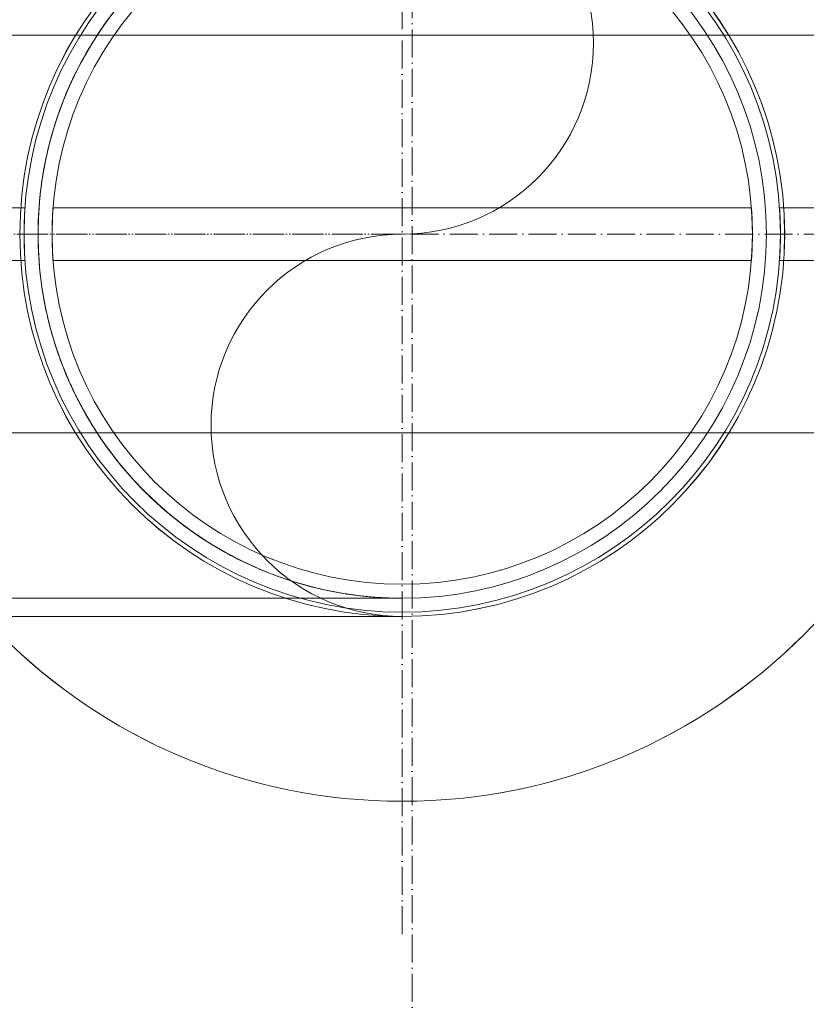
# Model space of a CAD drawing. Header units: metres. Extents: x -54598 to 1827199, y -329446 to -256744.
# Tile 101 of 256: x 28233 to 28794, y -271944 to -271241. Entities that reach past the tile are written whole.
import ezdxf

# ---------------------------------------------------------------- set-up
doc = ezdxf.new("R2010")
doc.units = ezdxf.units.M
doc.linetypes.add('ADSK_Осевая', pattern=[14, 10, -2, 0, -2])
doc.layers.add('P-PIPE', color=7, linetype='Continuous', lineweight=20)
doc.layers.add('P-PIPE-CNTR', color=7, linetype='ADSK_Осевая', lineweight=20)

# ---------------------------------------------------------------- blocks, each defined once
blk = doc.blocks.new('ADSK_СтальСварка_Врезка - Врезка стальная-712894-В_Этаж 01_Сводный')
at = {"layer": 'P-PIPE', "color": 5}
for start, end in [(90, 270), (90, 270), (270, 90), (270, 90)]:
    blk.add_arc((-687.32, 26097.66), 136.5, start, end, dxfattribs=at)
blk = doc.blocks.new('Tecofi_VPI4448-02_Затвор дисковый поворотный с ручкой - Затвор дисковый поворотный_VPI 4448-02-V17-В_Этаж 01_Сводный')
at = {"layer": 'P-PIPE', "color": 5}
for p, q in [((-505.32, 26168.66), (-869.32, 26168.66)), ((-821.99, 26107.11), (-952.32, 26107.11)), ((-562.67, 26107.11), (-811.96, 26107.11)), ((-490.32, 26107.11), (-552.65, 26107.11)), ((-952.32, 26088.21), (-821.99, 26088.21)), ((-811.96, 26088.21), (-562.67, 26088.21)), ((-552.65, 26088.21), (-490.32, 26088.21)), ((-869.32, 26026.66), (-505.32, 26026.66))]:
    blk.add_line(p, q, dxfattribs=at)
for radius, start, end in [(135, 90, 270), (135, 270, 90), (125, 90, 270), (125, 270, 90)]:
    blk.add_arc((-687.32, 26097.66), radius, start, end, dxfattribs=at)
for points, knots in [([(-822.32, 26097.66), (-822.32, 26098.81), (-822.3, 26100.4), (-822.24, 26102.41), (-822.18, 26103.77), (-822.12, 26104.93), (-822.07, 26105.89), (-822.02, 26106.58), (-821.99, 26107.06), (-821.98, 26107.15), (-821.99, 26107.02), (-822.01, 26106.74), (-822.05, 26106.11), (-822.12, 26104.95), (-822.2, 26103.48), (-822.28, 26101.07), (-822.32, 26099.09), (-822.32, 26097.66)], [0, 0, 0, 0, 0.111111, 0.166667, 0.222222, 0.277778, 0.333333, 0.388889, 0.444444, 0.513889, 0.548611, 0.583333, 0.652778, 0.722222, 0.791667, 0.861111, 1, 1, 1, 1]), ([(-812.32, 26097.66), (-812.32, 26098.23), (-812.31, 26099.35), (-812.28, 26100.9), (-812.23, 26102.41), (-812.17, 26103.77), (-812.11, 26104.93), (-812.05, 26105.89), (-812, 26106.58), (-811.96, 26107.06), (-811.96, 26107.15), (-811.97, 26107.02), (-811.99, 26106.74), (-812.03, 26106.11), (-812.11, 26104.95), (-812.19, 26103.47), (-812.28, 26101.07), (-812.32, 26099.09), (-812.32, 26097.66)], [0, 0, 0, 0, 0.055556, 0.111111, 0.166667, 0.222222, 0.277778, 0.333333, 0.388889, 0.444444, 0.513889, 0.548611, 0.583333, 0.652778, 0.722222, 0.791667, 0.861111, 1, 1, 1, 1]), ([(-562.32, 26097.66), (-562.32, 26098.81), (-562.34, 26100.4), (-562.41, 26102.41), (-562.46, 26103.77), (-562.53, 26104.93), (-562.59, 26105.89), (-562.64, 26106.58), (-562.67, 26107.06), (-562.68, 26107.15), (-562.67, 26107.02), (-562.65, 26106.74), (-562.6, 26106.11), (-562.53, 26104.95), (-562.45, 26103.48), (-562.35, 26101.07), (-562.32, 26099.09), (-562.32, 26097.66)], [0, 0, 0, 0, 0.111111, 0.166667, 0.222222, 0.277778, 0.333333, 0.388889, 0.444444, 0.513889, 0.548611, 0.583333, 0.652778, 0.722222, 0.791667, 0.861111, 1, 1, 1, 1]), ([(-552.32, 26097.66), (-552.32, 26098.23), (-552.32, 26099.35), (-552.35, 26100.9), (-552.4, 26102.41), (-552.45, 26103.77), (-552.51, 26104.93), (-552.57, 26105.89), (-552.61, 26106.58), (-552.64, 26107.06), (-552.65, 26107.15), (-552.64, 26107.02), (-552.62, 26106.74), (-552.58, 26106.11), (-552.51, 26104.95), (-552.44, 26103.47), (-552.35, 26101.07), (-552.32, 26099.09), (-552.32, 26097.66)], [0, 0, 0, 0, 0.055556, 0.111111, 0.166667, 0.222222, 0.277778, 0.333333, 0.388889, 0.444444, 0.513889, 0.548611, 0.583333, 0.652778, 0.722222, 0.791667, 0.861111, 1, 1, 1, 1]), ([(-822.32, 26097.66), (-822.32, 26097.09), (-822.31, 26095.98), (-822.28, 26094.42), (-822.24, 26092.91), (-822.18, 26091.55), (-822.12, 26090.39), (-822.07, 26089.44), (-822.02, 26088.74), (-821.99, 26088.27), (-821.98, 26088.17), (-821.99, 26088.3), (-822.01, 26088.59), (-822.05, 26089.22), (-822.12, 26090.37), (-822.2, 26091.85), (-822.28, 26094.26), (-822.32, 26096.23), (-822.32, 26097.66)], [0, 0, 0, 0, 0.055556, 0.111111, 0.166667, 0.222222, 0.277778, 0.333333, 0.388889, 0.444444, 0.513889, 0.548611, 0.583333, 0.652778, 0.722222, 0.791667, 0.861111, 1, 1, 1, 1]), ([(-812.32, 26097.66), (-812.32, 26096.52), (-812.29, 26094.92), (-812.23, 26092.92), (-812.17, 26091.56), (-812.11, 26090.39), (-812.05, 26089.44), (-812, 26088.74), (-811.96, 26088.27), (-811.96, 26088.17), (-811.97, 26088.3), (-811.99, 26088.59), (-812.03, 26089.22), (-812.11, 26090.37), (-812.19, 26091.85), (-812.28, 26094.26), (-812.32, 26096.24), (-812.32, 26097.66)], [0, 0, 0, 0, 0.111111, 0.166667, 0.222222, 0.277778, 0.333333, 0.388889, 0.444444, 0.513889, 0.548611, 0.583333, 0.652778, 0.722222, 0.791667, 0.861111, 1, 1, 1, 1]), ([(-562.32, 26097.66), (-562.32, 26097.09), (-562.33, 26095.98), (-562.36, 26094.42), (-562.41, 26092.91), (-562.46, 26091.55), (-562.53, 26090.39), (-562.59, 26089.44), (-562.64, 26088.74), (-562.67, 26088.27), (-562.68, 26088.17), (-562.67, 26088.3), (-562.65, 26088.59), (-562.6, 26089.22), (-562.53, 26090.37), (-562.45, 26091.85), (-562.35, 26094.26), (-562.32, 26096.23), (-562.32, 26097.66)], [0, 0, 0, 0, 0.055556, 0.111111, 0.166667, 0.222222, 0.277778, 0.333333, 0.388889, 0.444444, 0.513889, 0.548611, 0.583333, 0.652778, 0.722222, 0.791667, 0.861111, 1, 1, 1, 1]), ([(-552.32, 26097.66), (-552.32, 26096.52), (-552.34, 26094.92), (-552.4, 26092.92), (-552.45, 26091.56), (-552.51, 26090.39), (-552.57, 26089.44), (-552.61, 26088.74), (-552.64, 26088.27), (-552.65, 26088.17), (-552.64, 26088.3), (-552.62, 26088.59), (-552.58, 26089.22), (-552.51, 26090.37), (-552.44, 26091.85), (-552.35, 26094.26), (-552.32, 26096.24), (-552.32, 26097.66)], [0, 0, 0, 0, 0.111111, 0.166667, 0.222222, 0.277778, 0.333333, 0.388889, 0.444444, 0.513889, 0.548611, 0.583333, 0.652778, 0.722222, 0.791667, 0.861111, 1, 1, 1, 1])]:
    blk.add_open_spline(points, degree=3, knots=knots, dxfattribs=at)
blk = doc.blocks.new('VM_Фланец_ГОСТ 332591 - VM_Фланец_ГОСТ 33259-2015-670166-В_Этаж 01_Сводный')
at = {"layer": 'P-PIPE'}
for radius, start, end in [(202.5, 90, 270), (202.5, 270, 90), (136.5, 90, 270), (136.5, 270, 90)]:
    blk.add_arc((-712.52, 28415.87), radius, start, end, dxfattribs=at)
blk = doc.blocks.new('VM_Фланец_ГОСТ 332591 - VM_Фланец_ГОСТ 33259-2015-V16-В_Этаж 01_Сводный')
at = {"layer": 'P-PIPE'}
for radius, start, end in [(202.5, 90, 270), (202.5, 270, 90), (136.5, 90, 270), (136.5, 270, 90)]:
    blk.add_arc((-712.52, 28415.87), radius, start, end, dxfattribs=at)
blk = doc.blocks.new('Tecofi_F4240NA_Dn125_400_Фильтр сетчатый - Фильтр сетчатый-672984-В_Этаж 01_Сводный')
at = {"layer": 'P-PIPE', "color": 5}
blk.add_line((-949.44, 25967.66), (-687.32, 25967.66), dxfattribs=at)
for radius, start, end in [(202.5, 90, 270), (202.5, 90, 270), (202.5, 270, 90), (202.5, 270, 90), (130, 90, 270), (130, 270, 90)]:
    blk.add_arc((-687.32, 26097.66), radius, start, end, dxfattribs=at)
for points, knots in [([(-817.32, 26097.66), (-817.32, 26102.11), (-816.97, 26108.58), (-816.09, 26115.69), (-815.46, 26119.63), (-814.93, 26122.52), (-814.35, 26125.35), (-813.5, 26129.02), (-812.33, 26133.45), (-811.03, 26137.66), (-809.93, 26140.9), (-809.06, 26143.27), (-808.18, 26145.56), (-806.98, 26148.51), (-805.43, 26152.04), (-803.5, 26156.04), (-801.5, 26159.86), (-799.44, 26163.5), (-797.35, 26166.93), (-795.23, 26170.19), (-793.06, 26173.32), (-790.86, 26176.3), (-787.91, 26180.08), (-782.65, 26186.26), (-771.87, 26197.04), (-756, 26208.8), (-736.57, 26218.58), (-713.67, 26225.81), (-697.18, 26227.66), (-687.32, 26227.66)], [0, 0, 0, 0, 0.033333, 0.05, 0.058333, 0.066667, 0.075, 0.083333, 0.1, 0.116667, 0.125, 0.133333, 0.141667, 0.15, 0.166667, 0.183333, 0.2, 0.216667, 0.233333, 0.25, 0.266667, 0.283333, 0.3, 0.333333, 0.4, 0.533333, 0.666667, 0.8, 1, 1, 1, 1]), ([(-687.32, 26227.66), (-691.99, 26227.66), (-701.35, 26227.16), (-715.24, 26224.89), (-728.85, 26221.12), (-746.43, 26214.12), (-766.99, 26201.74), (-788.14, 26181.48), (-804.51, 26156.53), (-814.93, 26128.06), (-817.32, 26107.81), (-817.32, 26097.66)], [0, 0, 0, 0, 0.071429, 0.142857, 0.214286, 0.285714, 0.428571, 0.571429, 0.714286, 0.857143, 1, 1, 1, 1]), ([(-687.32, 25967.66), (-690.61, 25967.66), (-697.2, 25967.91), (-707.07, 25969.04), (-716.93, 25970.95), (-726.76, 25973.65), (-736.55, 25977.19), (-749.53, 25983.12), (-762.37, 25991), (-774.95, 26001.36), (-783.03, 26009.46), (-788.84, 26016.36), (-792.51, 26021.23), (-795.23, 26025.13), (-797.88, 26029.22), (-800.04, 26032.86), (-801.75, 26035.95), (-803.42, 26039.13), (-805.43, 26043.27), (-807.36, 26047.7), (-808.66, 26051), (-809.39, 26052.95), (-810.46, 26055.92), (-811.97, 26060.56), (-813.46, 26066.06), (-814.5, 26070.67), (-815.44, 26075.42), (-816.78, 26084.09), (-817.32, 26092.1), (-817.32, 26097.66)], [0, 0, 0, 0, 0.066667, 0.133333, 0.2, 0.266667, 0.333333, 0.4, 0.533333, 0.6, 0.666667, 0.708333, 0.729167, 0.75, 0.770833, 0.791667, 0.802083, 0.8125, 0.833333, 0.854167, 0.864583, 0.869792, 0.875, 0.895833, 0.916667, 0.927083, 0.9375, 0.958333, 1, 1, 1, 1]), ([(-817.32, 26097.66), (-817.32, 26087.52), (-814.93, 26067.27), (-804.51, 26038.79), (-788.14, 26013.85), (-763.46, 25990.2), (-729.42, 25972.22), (-701.34, 25967.66), (-687.32, 25967.66)], [0, 0, 0, 0, 0.142857, 0.285714, 0.428571, 0.571429, 0.785714, 1, 1, 1, 1])]:
    blk.add_open_spline(points, degree=3, knots=knots, dxfattribs=at)
blk = doc.blocks.new('Tecofi_VPI4448-02_Затвор дисковый поворотный с ручкой - Затвор дисковый поворотный_VPI 4448-02-V19-В_Этаж 01_Сводный')
at = {"layer": 'P-PIPE', "color": 5}
for p, q in [((-505.32, 26168.66), (-869.32, 26168.66)), ((-821.99, 26107.11), (-952.32, 26107.11)), ((-562.67, 26107.11), (-811.96, 26107.11)), ((-490.32, 26107.11), (-552.65, 26107.11)), ((-952.32, 26088.21), (-821.99, 26088.21)), ((-811.96, 26088.21), (-562.67, 26088.21)), ((-552.65, 26088.21), (-490.32, 26088.21)), ((-869.32, 26026.66), (-505.32, 26026.66))]:
    blk.add_line(p, q, dxfattribs=at)
for radius, start, end in [(135, 90, 270), (135, 270, 90), (125, 90, 270), (125, 270, 90)]:
    blk.add_arc((-687.32, 26097.66), radius, start, end, dxfattribs=at)
for points, knots in [([(-822.32, 26097.66), (-822.32, 26098.81), (-822.3, 26100.4), (-822.24, 26102.41), (-822.18, 26103.77), (-822.12, 26104.93), (-822.07, 26105.89), (-822.02, 26106.58), (-821.99, 26107.06), (-821.98, 26107.15), (-821.99, 26107.02), (-822.01, 26106.74), (-822.05, 26106.11), (-822.12, 26104.95), (-822.2, 26103.48), (-822.28, 26101.07), (-822.32, 26099.09), (-822.32, 26097.66)], [0, 0, 0, 0, 0.111111, 0.166667, 0.222222, 0.277778, 0.333333, 0.388889, 0.444444, 0.513889, 0.548611, 0.583333, 0.652778, 0.722222, 0.791667, 0.861111, 1, 1, 1, 1]), ([(-812.32, 26097.66), (-812.32, 26098.23), (-812.31, 26099.35), (-812.28, 26100.9), (-812.23, 26102.41), (-812.17, 26103.77), (-812.11, 26104.93), (-812.05, 26105.89), (-812, 26106.58), (-811.96, 26107.06), (-811.96, 26107.15), (-811.97, 26107.02), (-811.99, 26106.74), (-812.03, 26106.11), (-812.11, 26104.95), (-812.19, 26103.47), (-812.28, 26101.07), (-812.32, 26099.09), (-812.32, 26097.66)], [0, 0, 0, 0, 0.055556, 0.111111, 0.166667, 0.222222, 0.277778, 0.333333, 0.388889, 0.444444, 0.513889, 0.548611, 0.583333, 0.652778, 0.722222, 0.791667, 0.861111, 1, 1, 1, 1]), ([(-562.32, 26097.66), (-562.32, 26098.81), (-562.34, 26100.4), (-562.41, 26102.41), (-562.46, 26103.77), (-562.53, 26104.93), (-562.59, 26105.89), (-562.64, 26106.58), (-562.67, 26107.06), (-562.68, 26107.15), (-562.67, 26107.02), (-562.65, 26106.74), (-562.6, 26106.11), (-562.53, 26104.95), (-562.45, 26103.48), (-562.35, 26101.07), (-562.32, 26099.09), (-562.32, 26097.66)], [0, 0, 0, 0, 0.111111, 0.166667, 0.222222, 0.277778, 0.333333, 0.388889, 0.444444, 0.513889, 0.548611, 0.583333, 0.652778, 0.722222, 0.791667, 0.861111, 1, 1, 1, 1]), ([(-552.32, 26097.66), (-552.32, 26098.23), (-552.32, 26099.35), (-552.35, 26100.9), (-552.4, 26102.41), (-552.45, 26103.77), (-552.51, 26104.93), (-552.57, 26105.89), (-552.61, 26106.58), (-552.64, 26107.06), (-552.65, 26107.15), (-552.64, 26107.02), (-552.62, 26106.74), (-552.58, 26106.11), (-552.51, 26104.95), (-552.44, 26103.47), (-552.35, 26101.07), (-552.32, 26099.09), (-552.32, 26097.66)], [0, 0, 0, 0, 0.055556, 0.111111, 0.166667, 0.222222, 0.277778, 0.333333, 0.388889, 0.444444, 0.513889, 0.548611, 0.583333, 0.652778, 0.722222, 0.791667, 0.861111, 1, 1, 1, 1]), ([(-822.32, 26097.66), (-822.32, 26097.09), (-822.31, 26095.98), (-822.28, 26094.42), (-822.24, 26092.91), (-822.18, 26091.55), (-822.12, 26090.39), (-822.07, 26089.44), (-822.02, 26088.74), (-821.99, 26088.27), (-821.98, 26088.17), (-821.99, 26088.3), (-822.01, 26088.59), (-822.05, 26089.22), (-822.12, 26090.37), (-822.2, 26091.85), (-822.28, 26094.26), (-822.32, 26096.23), (-822.32, 26097.66)], [0, 0, 0, 0, 0.055556, 0.111111, 0.166667, 0.222222, 0.277778, 0.333333, 0.388889, 0.444444, 0.513889, 0.548611, 0.583333, 0.652778, 0.722222, 0.791667, 0.861111, 1, 1, 1, 1]), ([(-812.32, 26097.66), (-812.32, 26096.52), (-812.29, 26094.92), (-812.23, 26092.92), (-812.17, 26091.56), (-812.11, 26090.39), (-812.05, 26089.44), (-812, 26088.74), (-811.96, 26088.27), (-811.96, 26088.17), (-811.97, 26088.3), (-811.99, 26088.59), (-812.03, 26089.22), (-812.11, 26090.37), (-812.19, 26091.85), (-812.28, 26094.26), (-812.32, 26096.24), (-812.32, 26097.66)], [0, 0, 0, 0, 0.111111, 0.166667, 0.222222, 0.277778, 0.333333, 0.388889, 0.444444, 0.513889, 0.548611, 0.583333, 0.652778, 0.722222, 0.791667, 0.861111, 1, 1, 1, 1]), ([(-562.32, 26097.66), (-562.32, 26097.09), (-562.33, 26095.98), (-562.36, 26094.42), (-562.41, 26092.91), (-562.46, 26091.55), (-562.53, 26090.39), (-562.59, 26089.44), (-562.64, 26088.74), (-562.67, 26088.27), (-562.68, 26088.17), (-562.67, 26088.3), (-562.65, 26088.59), (-562.6, 26089.22), (-562.53, 26090.37), (-562.45, 26091.85), (-562.35, 26094.26), (-562.32, 26096.23), (-562.32, 26097.66)], [0, 0, 0, 0, 0.055556, 0.111111, 0.166667, 0.222222, 0.277778, 0.333333, 0.388889, 0.444444, 0.513889, 0.548611, 0.583333, 0.652778, 0.722222, 0.791667, 0.861111, 1, 1, 1, 1]), ([(-552.32, 26097.66), (-552.32, 26096.52), (-552.34, 26094.92), (-552.4, 26092.92), (-552.45, 26091.56), (-552.51, 26090.39), (-552.57, 26089.44), (-552.61, 26088.74), (-552.64, 26088.27), (-552.65, 26088.17), (-552.64, 26088.3), (-552.62, 26088.59), (-552.58, 26089.22), (-552.51, 26090.37), (-552.44, 26091.85), (-552.35, 26094.26), (-552.32, 26096.24), (-552.32, 26097.66)], [0, 0, 0, 0, 0.111111, 0.166667, 0.222222, 0.277778, 0.333333, 0.388889, 0.444444, 0.513889, 0.548611, 0.583333, 0.652778, 0.722222, 0.791667, 0.861111, 1, 1, 1, 1])]:
    blk.add_open_spline(points, degree=3, knots=knots, dxfattribs=at)
blk = doc.blocks.new('ADSK_СтальСварка_Отвод_ГОСТ17375-2001 - Исполнение 2-V24-В_Этаж 01_Сводный')
at = {"layer": 'P-PIPE', "color": 5, "flags": 128}
blk.add_lwpolyline([(-826.52, 25961.16), (-815.05, 25961.16), (-803.97, 25961.16), (-793.31, 25961.16), (-783.08, 25961.16), (-773.29, 25961.16), (-763.97, 25961.16), (-755.12, 25961.16), (-746.77, 25961.16), (-738.92, 25961.16), (-731.58, 25961.16), (-724.78, 25961.16), (-718.52, 25961.16), (-712.8, 25961.16), (-707.65, 25961.16), (-703.06, 25961.16), (-699.05, 25961.16), (-695.62, 25961.16), (-692.77, 25961.16), (-690.52, 25961.16), (-688.86, 25961.16), (-687.8, 25961.16), (-687.34, 25961.16), (-687.32, 25961.16)], dxfattribs=at)
at = {"layer": 'P-PIPE', "color": 5}
for start, end in [(360, 180), (180, 0)]:
    blk.add_arc((-687.32, 26097.66), 136.5, start, end, dxfattribs=at)
at = {"layer": 'P-PIPE-CNTR', "color": 5}
blk.add_line((-687.32, 26097.66), (-1062.32, 26097.66), dxfattribs=at)
blk = doc.blocks.new('fdsafdsf')
at = {"layer": 'P-PIPE', "color": 5}
for centre, radius, start, end in [((222295.35, 38323.8), 136.5, 0, 180), ((222295.35, 38323.8), 136.5, 0, 180), ((222295.35, 38323.8), 136.5, 0, 180), ((222295.35, 38323.8), 136.5, 0, 180), ((222295.35, 38392.05), 68.25, 270, 90), ((222295.35, 38392.05), 68.25, 270, 90), ((222295.35, 38392.05), 68.25, 270, 90), ((222295.35, 38392.05), 68.25, 270, 90), ((222295.35, 38323.8), 136.5, 180, 0), ((222295.35, 38323.8), 136.5, 180, 0), ((222295.35, 38323.8), 136.5, 180, 0), ((222295.35, 38323.8), 136.5, 180, 0), ((222295.35, 38255.55), 68.25, 90, 270), ((222295.35, 38255.55), 68.25, 90, 270), ((222295.35, 38255.55), 68.25, 90, 270), ((222295.35, 38255.55), 68.25, 90, 270)]:
    blk.add_arc(centre, radius, start, end, dxfattribs=at)
at = {"layer": 'P-PIPE-CNTR', "color": 5}
for p, q in [((222295.35, 38073.8), (222295.35, 38573.8)), ((222295.35, 38073.8), (222295.35, 38573.8)), ((222295.35, 38073.8), (222295.35, 38573.8)), ((222295.35, 38073.8), (222295.35, 38573.8)), ((222298.89, 38481.16), (222298.89, 37481.16)), ((222298.89, 38481.16), (222298.89, 37481.16)), ((222295.35, 38323.8), (221920.35, 38323.8)), ((222045.35, 38323.8), (222545.35, 38323.8)), ((222045.35, 38323.8), (222545.35, 38323.8)), ((222045.35, 38323.8), (222545.35, 38323.8)), ((222045.35, 38323.8), (222545.35, 38323.8))]:
    blk.add_line(p, q, dxfattribs=at)
at = {"layer": 'P-PIPE', "color": 5}
for name in ['Tecofi_F4240NA_Dn125_400_Фильтр сетчатый - Фильтр сетчатый-672984-В_Этаж 01_Сводный', 'ADSK_СтальСварка_Отвод_ГОСТ17375-2001 - Исполнение 2-V24-В_Этаж 01_Сводный', 'Tecofi_VPI4448-02_Затвор дисковый поворотный с ручкой - Затвор дисковый поворотный_VPI 4448-02-V17-В_Этаж 01_Сводный', 'Tecofi_VPI4448-02_Затвор дисковый поворотный с ручкой - Затвор дисковый поворотный_VPI 4448-02-V19-В_Этаж 01_Сводный', 'ADSK_СтальСварка_Врезка - Врезка стальная-712894-В_Этаж 01_Сводный']:
    blk.add_blockref(name, (222982.66, 12226.14), dxfattribs=at)
at = {"layer": 'P-PIPE'}
for name in ['VM_Фланец_ГОСТ 332591 - VM_Фланец_ГОСТ 33259-2015-670166-В_Этаж 01_Сводный', 'VM_Фланец_ГОСТ 332591 - VM_Фланец_ГОСТ 33259-2015-V16-В_Этаж 01_Сводный', 'VM_Фланец_ГОСТ 332591 - VM_Фланец_ГОСТ 33259-2015-670166-В_Этаж 01_Сводный', 'VM_Фланец_ГОСТ 332591 - VM_Фланец_ГОСТ 33259-2015-V16-В_Этаж 01_Сводный']:
    blk.add_blockref(name, (223007.87, 9907.93), dxfattribs=at)

msp = doc.modelspace()

# ---------------------------------------------------------------- block references
at = {"color": 5, "lineweight": 30, "xscale": 2, "yscale": 2, "zscale": 2}
msp.add_blockref('fdsafdsf', (-416084.8, -348041.46), dxfattribs=at)

doc.saveas('drawing.dxf')
